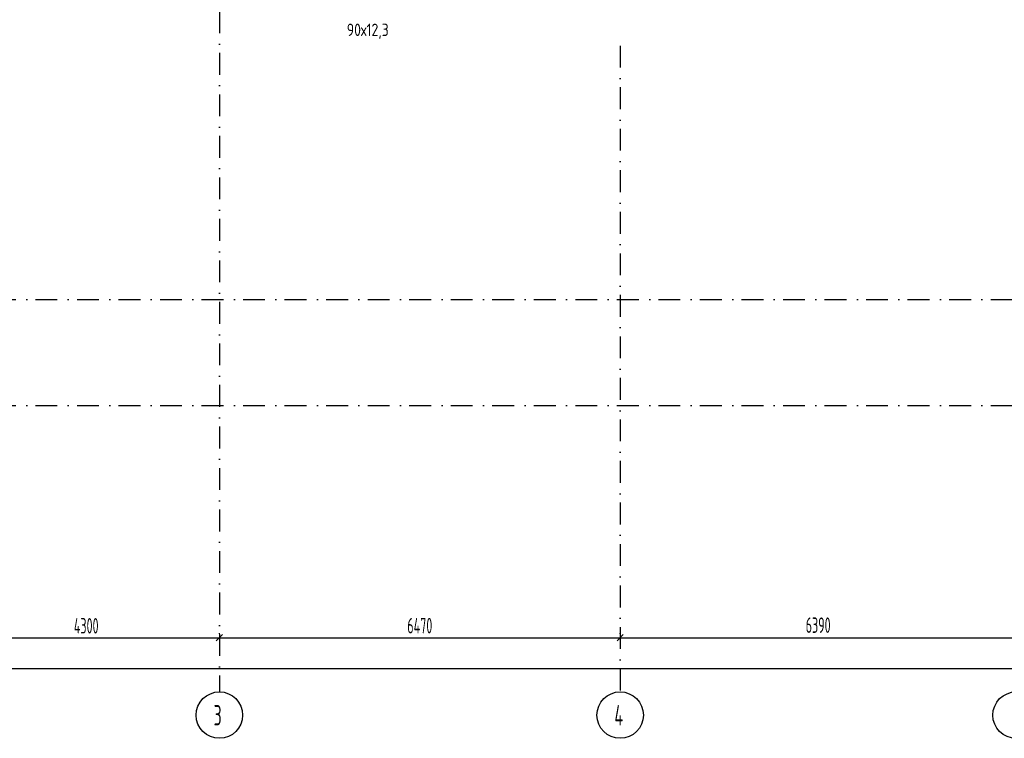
# Model space of a CAD drawing. Extents: x -1560602 to 321118, y -2308202 to -430103.
# Tile 62 of 104: x -1544803 to -1528909, y -2133300 to -2121697. Entities that reach past the tile are written whole.
import ezdxf

# ---------------------------------------------------------------- set-up
doc = ezdxf.new("R2010")
doc.units = 0
doc.header["$MEASUREMENT"] = 0
doc.header["$PDSIZE"] = -5
doc.linetypes.add('Dot & Dashed', pattern=[670.277762, 352.777767, -176.388884, 0, -141.111112])
doc.linetypes.add('Штрихпунктирная', pattern=[0.670278, 0.352778, -0.176389, 0, -0.141111])
doc.layers.get('0').update_dxf_attribs({"color": 255, "linetype": 'CONTINUOUS'})
doc.layers.get('Defpoints').update_dxf_attribs({"linetype": 'CONTINUOUS'})
doc.layers.add('Оси', color=253, linetype='Dot & Dashed')
doc.layers.add('РАЗМЕРЫ', color=255, linetype='CONTINUOUS')
doc.styles.add('GOST 2.304', font='CS_Gost2304.shx', dxfattribs={"width": 0.7})
doc.styles.get("Standard").update_dxf_attribs({"font": 'spds.shx', "width": 0.7, "height": 250})
doc.styles.add('СГЕНЕРИР_СТИЛЬ_1', font='txt')
doc.dimstyles.new('SPDS', dxfattribs={"dimscale": 100, "dimtxt": 2.5, "dimasz": 1, "dimexe": 0.75, "dimexo": 0.625, "dimtad": 1, "dimdec": 0, "dimtxsty": 'GOST 2.304', "dimblk": 'OBLIQUE', "dimcen": 2.5, "dimdle": 1, "dimadec": 0, "dimazin": 2, "dimtfac": 0.75, "dimtdec": 0, "dimtmove": 0, "dimatfit": 0, "dimfxl": 1, "dimtolj": 1, "dimarcsym": 1})

# ---------------------------------------------------------------- blocks, each defined once
blk = doc.blocks.new('ARROWHEAD_6')
at = {"color": 0, "linetype": 'Continuous', "lineweight": 0}
for p, q in [((0, 0), (-1, 0)), ((-0.5, -0.5), (0.5, 0.5))]:
    blk.add_line(p, q, dxfattribs=at)
blk = doc.blocks.new('_Oblique')
at = {"color": 0, "linetype": 'ByBlock', "lineweight": -2}
blk.add_line((-0.5, -0.5), (0.5, 0.5), dxfattribs=at)
blk = doc.blocks.new('*D323')
at = {"layer": 'Defpoints', "color": 0, "transparency": 16777216}
for p in [(-1545879, -2131675), (-1541579, -2131675), (-1541579, -2131675)]:
    blk.add_point(p, dxfattribs=at)
at = {"layer": 'РАЗМЕРЫ', "color": 0, "lineweight": -2, "transparency": 16777216}
for p, q in [((-1545879, -2131613), (-1545879, -2131600)), ((-1545979, -2131675), (-1541479, -2131675)), ((-1541579, -2131738), (-1541579, -2131750))]:
    blk.add_line(p, q, dxfattribs=at)
at = {"layer": 'РАЗМЕРЫ', "color": 0, "lineweight": -2, "transparency": 16777216, "xscale": 100, "yscale": 100, "zscale": 100, "rotation": 180}
blk.add_blockref('_Oblique', (-1545879, -2131675), dxfattribs=at)
at = {"layer": 'РАЗМЕРЫ', "color": 0, "lineweight": -2, "transparency": 16777216, "xscale": 100, "yscale": 100, "zscale": 100}
blk.add_blockref('_Oblique', (-1541579, -2131675), dxfattribs=at)
at = {"layer": 'РАЗМЕРЫ', "color": 0, "transparency": 16777216, "insert": (-1543729, -2131483), "char_height": 250, "attachment_point": 5}
blk.add_mtext('\\A1;4300', dxfattribs=at)
blk = doc.blocks.new('*D324')
at = {"layer": 'Defpoints', "color": 0, "transparency": 16777216}
for p in [(-1541579, -2131675), (-1535109, -2131675), (-1535109, -2131675)]:
    blk.add_point(p, dxfattribs=at)
at = {"layer": 'РАЗМЕРЫ', "color": 0, "lineweight": -2, "transparency": 16777216}
for p, q in [((-1541579, -2131613), (-1541579, -2131600)), ((-1535109, -2131613), (-1535109, -2131600)), ((-1541679, -2131675), (-1535009, -2131675))]:
    blk.add_line(p, q, dxfattribs=at)
at = {"layer": 'РАЗМЕРЫ', "color": 0, "lineweight": -2, "transparency": 16777216, "xscale": 100, "yscale": 100, "zscale": 100, "rotation": 180}
blk.add_blockref('_Oblique', (-1541579, -2131675), dxfattribs=at)
at = {"layer": 'РАЗМЕРЫ', "color": 0, "lineweight": -2, "transparency": 16777216, "xscale": 100, "yscale": 100, "zscale": 100}
blk.add_blockref('_Oblique', (-1535109, -2131675), dxfattribs=at)
at = {"layer": 'РАЗМЕРЫ', "color": 0, "transparency": 16777216, "insert": (-1538344, -2131481), "char_height": 250, "attachment_point": 5}
blk.add_mtext('\\A1;6470', dxfattribs=at)
blk = doc.blocks.new('*D325')
at = {"layer": 'Defpoints', "color": 0, "transparency": 16777216}
for p in [(-1535109, -2131675), (-1528719, -2131675), (-1528719, -2131675)]:
    blk.add_point(p, dxfattribs=at)
at = {"layer": 'РАЗМЕРЫ', "color": 0, "lineweight": -2, "transparency": 16777216}
for p, q in [((-1535109, -2131613), (-1535109, -2131600)), ((-1535209, -2131675), (-1528619, -2131675)), ((-1528719, -2131738), (-1528719, -2131750))]:
    blk.add_line(p, q, dxfattribs=at)
at = {"layer": 'РАЗМЕРЫ', "color": 0, "lineweight": -2, "transparency": 16777216, "xscale": 100, "yscale": 100, "zscale": 100, "rotation": 180}
blk.add_blockref('_Oblique', (-1535109, -2131675), dxfattribs=at)
at = {"layer": 'РАЗМЕРЫ', "color": 0, "lineweight": -2, "transparency": 16777216, "xscale": 100, "yscale": 100, "zscale": 100}
blk.add_blockref('_Oblique', (-1528719, -2131675), dxfattribs=at)
at = {"layer": 'РАЗМЕРЫ', "color": 0, "transparency": 16777216, "insert": (-1531914, -2131473), "char_height": 250, "attachment_point": 5}
blk.add_mtext('\\A1;6390', dxfattribs=at)
blk = doc.blocks.new('*D340')
at = {"layer": 'Defpoints', "color": 0, "transparency": 16777216}
for p in [(-1551989, -2132175), (-1483739, -2132175), (-1483739, -2132175)]:
    blk.add_point(p, dxfattribs=at)
at = {"layer": 'РАЗМЕРЫ', "color": 0, "lineweight": -2, "transparency": 16777216}
for p, q in [((-1552089, -2132175), (-1483639, -2132175)), ((-1551989, -2132112), (-1551989, -2132100)), ((-1483739, -2132112), (-1483739, -2132100))]:
    blk.add_line(p, q, dxfattribs=at)
at = {"layer": 'РАЗМЕРЫ', "color": 0, "lineweight": -2, "transparency": 16777216, "xscale": 100, "yscale": 100, "zscale": 100, "rotation": 180}
blk.add_blockref('_Oblique', (-1551989, -2132175), dxfattribs=at)
at = {"layer": 'РАЗМЕРЫ', "color": 0, "lineweight": -2, "transparency": 16777216, "xscale": 100, "yscale": 100, "zscale": 100}
blk.add_blockref('_Oblique', (-1483739, -2132175), dxfattribs=at)
at = {"layer": 'РАЗМЕРЫ', "color": 0, "transparency": 16777216, "insert": (-1517864, -2131972), "char_height": 250, "attachment_point": 5}
blk.add_mtext('\\A1;68250', dxfattribs=at)

msp = doc.modelspace()

# ---------------------------------------------------------------- linework, layer by layer
at = {"layer": 'Оси', "color": 0, "linetype": 'Штрихпунктирная', "lineweight": -3, "ltscale": 1000}
for p, q in [((-1541579.3, -2109494.8), (-1541579.3, -2132549.8)), ((-1535109.3, -2122118), (-1535109.3, -2132549.8)), ((-1556614.6, -2126214.8), (-1479114.3, -2126214.8)), ((-1556614.6, -2127924.8), (-1479114.3, -2127924.8))]:
    msp.add_line(p, q, dxfattribs=at)
at = {"layer": 'Оси', "color": 0, "linetype": 'Continuous'}
for p, q in [((-1545879.2, -2131675.3), (-1541579.5, -2131675.3)), ((-1541579.2, -2131675.3), (-1535109.5, -2131675.3)), ((-1535109.2, -2131675.3), (-1528719.5, -2131675.3)), ((-1551989.2, -2132174.8), (-1483739.5, -2132174.8))]:
    msp.add_line(p, q, dxfattribs=at)
at = {"layer": 'Оси', "color": 0, "linetype": 'Continuous', "ltscale": 100}
for centre in [(-1541579.3, -2132924.8), (-1535109.3, -2132924.8), (-1528719.3, -2132924.8)]:
    msp.add_circle(centre, 375, dxfattribs=at)

# ---------------------------------------------------------------- block references
at = {"layer": 'Оси', "color": 0, "xscale": 0.1425, "yscale": 0.1425, "zscale": 0.1425}
msp.add_blockref('ARROWHEAD_6', (-1535109.3, -2131675.3), dxfattribs=at)
at = {"layer": 'Оси', "color": 0, "xscale": 0.1425, "yscale": 0.1425, "zscale": 0.1425, "rotation": 180}
msp.add_blockref('ARROWHEAD_6', (-1535109.3, -2131675.3), dxfattribs=at)

# ---------------------------------------------------------------- texts
at = {"color": 0}
msp.add_text('90х12,3', height=200, dxfattribs=at).set_placement((-1539523.1, -2121960.5))
at = {"layer": 'Оси', "color": 0, "linetype": 'Continuous', "width": 0.7}
for s, p in [('3', (-1541672.9, -2133092.2)), ('4', (-1535202.9, -2133092.2))]:
    msp.add_text(s, height=330, dxfattribs=at).set_placement(p)
at = {"layer": 'Оси', "color": 0, "ltscale": 100, "char_height": 0.23, "attachment_point": 5, "style": 'СГЕНЕРИР_СТИЛЬ_1'}
for s, insert in [('\\A1;4300000', (-1543729.3, -2131675.1)), ('\\A1;6470000', (-1538344.3, -2131675.1)), ('\\A1;6390000', (-1531914.3, -2131675.1))]:
    msp.add_mtext(s, dxfattribs=dict(at, insert=insert))

# ---------------------------------------------------------------- dimensions: what is measured, and where the dimension line sits
at = {"layer": 'РАЗМЕРЫ', "color": 0}
for base, p1, p2, picture, middle in [((-1541579.3, -2131675.3), (-1545879.3, -2131675.3), (-1541579.3, -2131675.3), '*D323', (-1543729.3, -2131482.6)), ((-1535109.3, -2131675.3), (-1541579.3, -2131675.3), (-1535109.3, -2131675.3), '*D324', (-1538344.3, -2131480.6)), ((-1528719.3, -2131675.3), (-1535109.3, -2131675.3), (-1528719.3, -2131675.1), '*D325', (-1531914.3, -2131473.3)), ((-1483739.5, -2132174.8), (-1551989.3, -2132174.8), (-1483739.5, -2132174.8), '*D340', (-1517864.4, -2131972.4))]:
    dim = msp.add_linear_dim(base=base, p1=p1, p2=p2, dimstyle='SPDS', override={"dimscale": 100, "dimlfac": 1, "dimtxsty": 'STANDARD', "dimtolj": 1}, dxfattribs=at)
    dim.commit()
    dim.dimension.update_dxf_attribs({"geometry": picture, "text_midpoint": middle})

doc.saveas('drawing.dxf')
